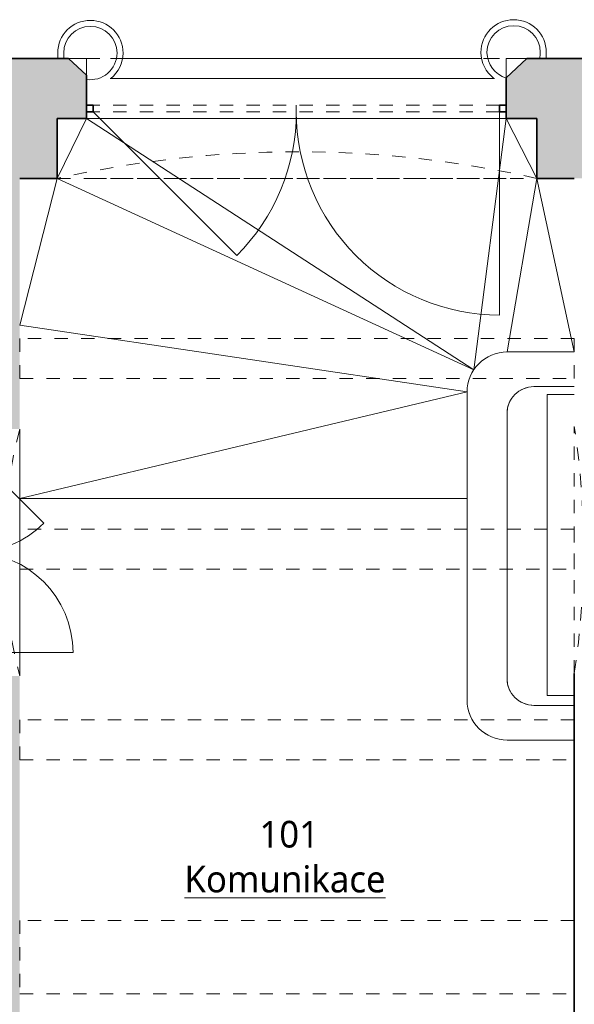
# Model space of a CAD drawing. Header units: metres. Extents: x -0.3 to 46.9, y -0.4 to 27.9.
# Tile 13 of 26: x 17.7 to 21.8, y 7.7 to 15. Entities that reach past the tile are written whole.
import ezdxf

# ---------------------------------------------------------------- set-up
doc = ezdxf.new("R2010")
doc.units = ezdxf.units.M
doc.linetypes.add('AV - Cerch_ 1 tecka 4mm', pattern=[0.006, 0.004, -0.001, 0, -0.001])
doc.linetypes.add('AV - Cerch_ 2 tecky 4mm', pattern=[0.008, 0.004, -0.0015, 0, -0.001, 0, -0.0015])
doc.layers.add('AV-MISTNOSTI', color=5, linetype='Continuous', lineweight=5, true_color=0x0000ff)
doc.layers.add('AV-SRAFY', color=7, linetype='Continuous', lineweight=35)
doc.layers.add('AV-STAVBA', color=7, linetype='Continuous', lineweight=18)
doc.styles.add('Trebuchet MS_B', font='trebuc.ttf', dxfattribs={"height": 0.2})

# ---------------------------------------------------------------- blocks, each defined once
blk = doc.blocks.new('GM_Otvor s půlkruhovým nadpražím - 1850x3270-946843-1NP')
at = {"layer": 'AV-STAVBA', "color": 254, "linetype": 'AV - Cerch_ 1 tecka 4mm', "lineweight": 13, "true_color": 0xcccccc}
for p, q in [((-0.925, 0.25), (0.925, 0.25)), ((0.925, -0.25), (-0.925, -0.25))]:
    blk.add_line(p, q, dxfattribs=at)
for centre, start, end in [((0, 6.3266), 261.3447, 278.6553), ((0, -6.3266), 81.3447, 98.6553)]:
    blk.add_arc(centre, 6.1466, start, end, dxfattribs=at)
blk = doc.blocks.new('GM_Nika s klenutým nadpražím - 3600x5090-1339502-1NP')
at = {"layer": 'AV-STAVBA', "color": 254, "linetype": 'AV - Cerch_ 1 tecka 4mm', "lineweight": 13, "true_color": 0xcccccc}
for p, q in [((1.8, 0.45), (-1.8, 0.45)), ((1.8, -0.45), (-1.8, -0.45))]:
    blk.add_line(p, q, dxfattribs=at)
blk.add_arc((0, 8.45), 8.2, 257.31962, 282.68038, dxfattribs=at)
blk = doc.blocks.new('DO_2_Ocel__členěné prosklené vrata - 1500x1970-1344151-1NP')
at = {"layer": 'AV-STAVBA', "color": 254, "true_color": 0xcccccc}
for p, q in [((-1.525, 1.475), (-1.525, -0.05)), ((1.525, -0.05), (0.4467, 1.0283)), ((0, -0.05), (0, -0.1))]:
    blk.add_line(p, q, dxfattribs=at)
at = {"layer": 'AV-STAVBA', "color": 254, "linetype": 'AV - Cerch_ 1 tecka 4mm', "true_color": 0xcccccc}
for p, q in [((-1.575, 0.45), (1.575, 0.45)), ((-1.525, -0.05), (1.525, -0.05)), ((-1.525, -0.1), (1.525, -0.1)), ((1.575, -0.45), (-1.575, -0.45))]:
    blk.add_line(p, q, dxfattribs=at)
at = {"layer": 'AV-STAVBA', "color": 254, "lineweight": 35, "true_color": 0xcccccc}
for p, q in [((-1.525, -0.05), (-1.575, -0.05)), ((-1.525, -0.1), (-1.525, -0.05)), ((1.575, -0.05), (1.525, -0.05)), ((1.525, -0.05), (1.525, -0.1)), ((-1.575, -0.1), (-1.525, -0.1)), ((1.525, -0.1), (1.575, -0.1))]:
    blk.add_line(p, q, dxfattribs=at)
at = {"layer": 'AV-STAVBA', "color": 254, "true_color": 0xcccccc}
for centre, start, end in [((-1.525, -0.05), 360, 90), ((1.525, -0.05), 135, 180)]:
    blk.add_arc(centre, 1.525, start, end, dxfattribs=at)
blk = doc.blocks.new('GM_Otvor s klenutým nadpražím - 1850x3500-1358595-1NP')
at = {"layer": 'AV-STAVBA', "color": 254, "linetype": 'AV - Cerch_ 1 tecka 4mm', "lineweight": 13, "true_color": 0xcccccc}
for p, q in [((-0.925, 0.25), (0.925, 0.25)), ((0.8415, -0.2), (-0.8415, -0.2))]:
    blk.add_line(p, q, dxfattribs=at)
for centre, start, end in [((0, 3.7551), 255.21663, 284.78337), ((0, -3.7051), 75.21663, 104.78337)]:
    blk.add_arc(centre, 3.6251, start, end, dxfattribs=at)
blk = doc.blocks.new('DO_2-L_Obl__členěné_222 - 1250x2750_zdobné-1359526-1NP')
at = {"layer": 'AV-STAVBA', "color": 254, "true_color": 0xcccccc}
for p, q in [((0.75, 0.695), (0.75, -0.055)), ((-0.75, -0.055), (-0.2197, 0.4753)), ((-0.75, -0.055), (0.75, -0.055)), ((-0.75, -0.205), (-0.75, -0.055)), ((0, -0.055), (0, -0.205)), ((0.75, -0.205), (0.75, -0.055)), ((-0.8, -0.205), (-0.75, -0.205)), ((-0.75, -0.205), (0.75, -0.205)), ((0.75, -0.205), (0.8, -0.205))]:
    blk.add_line(p, q, dxfattribs=at)
at = {"layer": 'AV-STAVBA', "color": 254, "lineweight": 35, "true_color": 0xcccccc}
for p, q in [((-0.75, -0.055), (-0.8, -0.055)), ((-0.75, -0.205), (-0.75, -0.055)), ((0.8, -0.055), (0.75, -0.055)), ((0.75, -0.055), (0.75, -0.205)), ((-0.8, -0.205), (-0.75, -0.205)), ((0.75, -0.205), (0.8, -0.205))]:
    blk.add_line(p, q, dxfattribs=at)
at = {"layer": 'AV-STAVBA', "color": 254, "linetype": 'AV - Cerch_ 1 tecka 4mm', "true_color": 0xcccccc}
for p, q in [((-0.75, -0.055), (0.75, -0.055)), ((-0.8, -0.205), (0.8, -0.205)), ((-0.75, -0.205), (0.75, -0.205))]:
    blk.add_line(p, q, dxfattribs=at)
at = {"layer": 'AV-STAVBA', "color": 254, "true_color": 0xcccccc}
for centre, start, end in [((0.75, -0.055), 90, 180), ((-0.75, -0.055), 360, 45)]:
    blk.add_arc(centre, 0.75, start, end, dxfattribs=at)
blk = doc.blocks.new('SFR_Trám_obdelník - 300x380-1644634-1NP')
at = {"layer": 'AV-STAVBA', "color": 254, "linetype": 'AV - Cerch_ 1 tecka 4mm', "lineweight": 13, "true_color": 0xcccccc}
for p, q in [((2.08, 0.15), (-2.08, 0.15)), ((-2.08, 0.15), (-2.08, -0.15)), ((2.08, -0.15), (2.08, 0.15)), ((-2.08, -0.15), (2.08, -0.15))]:
    blk.add_line(p, q, dxfattribs=at)
blk = doc.blocks.new('SFR_Trám_obdelník - 550x1100-1392536-1NP')
at = {"layer": 'AV-STAVBA', "color": 254, "linetype": 'AV - Cerch_ 1 tecka 4mm', "lineweight": 13, "true_color": 0xcccccc}
for p, q in [((2.08, 0.275), (-2.08, 0.275)), ((-2.08, 0.275), (-2.08, -0.275)), ((2.08, -0.275), (2.08, 0.275)), ((-2.08, -0.275), (2.08, -0.275))]:
    blk.add_line(p, q, dxfattribs=at)
blk = doc.blocks.new('D0089 - 1514 - OÚPSŘ_Benešova_rvt-1-1NP')
at = {"layer": 'AV-SRAFY', "lineweight": 18, "true_color": 0xcccccc}
h = blk.add_hatch(color=254, dxfattribs=at)
h.paths.add_polyline_path([(21.8248, 13.8482), (22.3248, 13.8482), (22.3248, 14.7482), (21.4698, 14.7482), (21.3148, 14.6029), (21.3148, 14.2982), (21.5448, 14.2982), (21.5448, 13.8482), (21.5495, 13.8482)])
h.paths.add_polyline_path([(17.6648, 13.8482), (17.9448, 13.8482), (17.9448, 14.2982), (18.1648, 14.2982), (18.1648, 14.6216), (18.0298, 14.7482), (17.4148, 14.7482), (17.4148, 13.8482), (17.525, 13.8482)])
h = blk.add_hatch(color=254, dxfattribs=at)
h.paths.add_polyline_path([(17.1648, 7.3582), (17.6648, 7.3582), (17.6648, 10.1182), (17.1648, 10.1182), (17.1648, 8.0382)])
h.paths.add_polyline_path([(17.525, 11.9682), (17.6648, 11.9682), (17.6648, 13.8482), (17.4148, 13.8482), (17.4148, 14.0482), (17.1648, 14.0482), (17.1648, 11.9682)])
at = {"layer": 'AV-STAVBA', "color": 254, "lineweight": 35, "true_color": 0xcccccc}
for p, q in [((18.0298, 14.7482), (17.4148, 14.7482)), ((18.1648, 14.6216), (18.0298, 14.7482)), ((21.4698, 14.7482), (21.3148, 14.6029)), ((22.3248, 14.7482), (21.4698, 14.7482)), ((18.1648, 14.2982), (18.1648, 14.6216)), ((21.3148, 14.6029), (21.3148, 14.2982)), ((17.9448, 13.8482), (17.9448, 14.2982)), ((17.9448, 14.2982), (18.1648, 14.2982)), ((21.3148, 14.2982), (21.5448, 14.2982)), ((21.5448, 14.2982), (21.5448, 13.8482)), ((17.6648, 13.8482), (17.9448, 13.8482)), ((21.5448, 13.8482), (21.8248, 13.8482)), ((21.8248, 10.137), (21.8248, 8.5282)), ((21.8248, 8.5282), (21.8248, 5.9882))]:
    blk.add_line(p, q, dxfattribs=at)
at = {"layer": 'AV-STAVBA', "color": 254, "true_color": 0xcccccc}
for p, q in [((18.0298, 14.7482), (18.1648, 14.7482)), ((18.1648, 14.6216), (18.1648, 14.7482)), ((21.1291, 14.7482), (18.4362, 14.7482)), ((21.3148, 14.7482), (21.4698, 14.7482)), ((21.3148, 14.7482), (21.3148, 14.6029)), ((18.3428, 14.5982), (21.2273, 14.5982)), ((17.9448, 13.8482), (18.1648, 14.2982)), ((21.0712, 12.4137), (18.1648, 14.2982)), ((18.1648, 14.2982), (21.3148, 14.2982)), ((21.0713, 12.4137), (21.3148, 14.2982)), ((21.5448, 13.8482), (21.3148, 14.2982)), ((17.6648, 12.7482), (17.9448, 13.8482)), ((21.0712, 12.4137), (17.9448, 13.8482)), ((21.3207, 12.547), (21.5448, 13.8482)), ((21.8248, 12.547), (21.5448, 13.8482)), ((17.6648, 12.7482), (21.0207, 12.247)), ((21.8248, 12.547), (21.3207, 12.547)), ((21.8248, 12.287), (21.5207, 12.287)), ((17.6648, 11.4482), (21.0207, 12.247)), ((21.0207, 12.247), (21.0207, 9.937)), ((21.6207, 12.2282), (21.6207, 9.9705)), ((21.8248, 12.2282), (21.6207, 12.2282)), ((21.3207, 12.087), (21.3207, 10.097)), ((17.6648, 11.4482), (17.6648, 11.9682)), ((17.6648, 11.4482), (21.0207, 11.4482)), ((17.6648, 10.1182), (17.6648, 11.4482)), ((21.6207, 9.9705), (21.8248, 9.9705)), ((21.5207, 9.897), (21.8248, 9.897)), ((21.3207, 9.637), (21.8248, 9.637))]:
    blk.add_line(p, q, dxfattribs=at)
at = {"layer": 'AV-STAVBA', "color": 254, "linetype": 'AV - Cerch_ 2 tecky 4mm', "true_color": 0xcccccc}
for p, q in [((21.8248, 12.547), (21.3207, 12.547)), ((21.8248, 12.287), (21.5207, 12.287)), ((21.0207, 12.247), (21.0207, 9.937)), ((21.6207, 12.2282), (21.6207, 9.9705)), ((21.8248, 12.2282), (21.6207, 12.2282)), ((21.3207, 12.087), (21.3207, 10.097)), ((21.6207, 9.9705), (21.8248, 9.9705)), ((21.5207, 9.897), (21.8248, 9.897)), ((21.3207, 9.637), (21.8248, 9.637))]:
    blk.add_line(p, q, dxfattribs=at)
at = {"layer": 'AV-STAVBA', "color": 254, "true_color": 0xcccccc}
for centre, radius, start, end in [((18.1948, 14.7882), 0.245, 0, 180), ((18.1948, 14.7882), 0.2, 360, 180), ((21.3698, 14.7932), 0.245, 0, 180), ((21.3698, 14.7932), 0.2, 360, 180), ((18.1948, 14.7882), 0.245, 180, 189.39648), ((18.1948, 14.7882), 0.2, 180, 191.53696), ((18.1948, 14.7882), 0.2, 261.37307, 360), ((18.1948, 14.7882), 0.245, 308.87806, 0), ((21.3698, 14.7932), 0.245, 180, 232.94295), ((21.3698, 14.7932), 0.2, 180, 254.03799), ((21.3698, 14.7932), 0.2, 346.99712, 360), ((21.3698, 14.7932), 0.245, 349.4162, 0), ((21.3207, 12.247), 0.3, 90, 180), ((21.5207, 12.087), 0.2, 90, 180), ((21.5207, 10.097), 0.2, 180, 270), ((21.3207, 9.937), 0.3, 180, 270)]:
    blk.add_arc(centre, radius, start, end, dxfattribs=at)
at = {"layer": 'AV-STAVBA', "color": 254, "linetype": 'AV - Cerch_ 2 tecky 4mm', "true_color": 0xcccccc}
for centre, radius, start, end in [((21.3207, 12.247), 0.3, 90, 180), ((21.5207, 12.087), 0.2, 90, 180), ((21.5207, 10.097), 0.2, 180, 270), ((21.3207, 9.937), 0.3, 180, 270)]:
    blk.add_arc(centre, radius, start, end, dxfattribs=at)
at = {"layer": 'AV-STAVBA', "color": 254, "lineweight": 18, "true_color": 0xcccccc}
for name, p, rotation in [('GM_Nika s klenutým nadpražím - 3600x5090-1339502-1NP', (19.7448, 14.2982), 180), ('DO_2_Ocel__členěné prosklené vrata - 1500x1970-1344151-1NP', (19.7398, 14.2982), 180), ('GM_Otvor s klenutým nadpražím - 1850x3500-1358595-1NP', (17.4148, 11.0432), 269.9999999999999), ('GM_Otvor s půlkruhovým nadpražím - 1850x3270-946843-1NP', (22.0748, 11.062), 269.9999999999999), ('DO_2-L_Obl__členěné_222 - 1250x2750_zdobné-1359526-1NP', (17.3698, 11.0432), 269.9999999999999)]:
    blk.add_blockref(name, p, dxfattribs=dict(at, rotation=rotation))
for name, p in [('SFR_Trám_obdelník - 300x380-1644634-1NP', (19.7448, 12.4982)), ('SFR_Trám_obdelník - 300x380-1644634-1NP', (19.7448, 11.0682)), ('SFR_Trám_obdelník - 300x380-1644634-1NP', (19.7448, 9.6382)), ('SFR_Trám_obdelník - 550x1100-1392536-1NP', (19.7448, 8.0082))]:
    blk.add_blockref(name, p, dxfattribs=at)

msp = doc.modelspace()

# ---------------------------------------------------------------- block references
at = {"lineweight": 5}
msp.add_blockref('D0089 - 1514 - OÚPSŘ_Benešova_rvt-1-1NP', (0, 0), dxfattribs=at)

# ---------------------------------------------------------------- texts
at = {"layer": 'AV-MISTNOSTI', "char_height": 0.2, "attachment_point": 1, "style": 'Trebuchet MS_B'}
for s, insert, width in [('101', (19.463, 9.0311), 0.601266), ('\\LKomunikace', (18.9005, 8.6948), 1.964134)]:
    msp.add_mtext(s, dxfattribs=dict(at, insert=insert, width=width))

doc.saveas('drawing.dxf')
